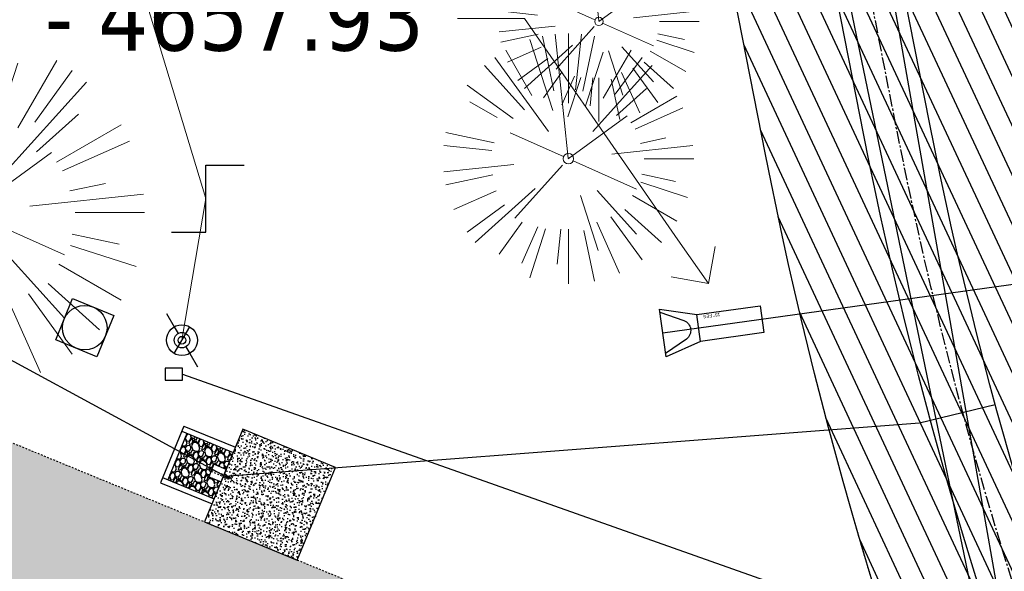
# Model space of a CAD drawing. Header units: feet. Extents: x 1134296 to 1140710, y 647902 to 649877.
# Tile 10 of 66: x 1134524 to 1134583, y 648534 to 648567. Entities that reach past the tile are written whole.
import ezdxf
from ezdxf import colors
from ezdxf.entities.mleader import LeaderData, LeaderLine
from ezdxf.lldxf.tags import DXFTag
from ezdxf.math import Vec2, Vec3

# ---------------------------------------------------------------- set-up
doc = ezdxf.new("R2010")
doc.units = ezdxf.units.FT
doc.header["$MEASUREMENT"] = 0
for name, pattern in [('CENTER2', [1.125, 0.75, -0.125, 0.125, -0.125]), ('HIDDEN4', [0.095, 0.05, -0.045]), ('RAD', [0.13, 0.08, -0.05])]:
    doc.linetypes.add(name, pattern=pattern)
for name, color, linetype in [('-AGGREGATE', 8, 'Continuous'), ('-HARDWARE', 7, 'Continuous'), ('-TIMBER', 6, 'Continuous'), ('-WOOD', 5, 'Continuous'), ('C-PRKG-ASPH', 5, 'Continuous'), ('C-PRKG-GRVL', 8, 'Continuous'), ('C-ROAD-ASPHALT', 1, 'Continuous'), ('C-ROAD-CNTR', 1, 'CENTER2'), ('C-ROAD-GRVL', 1, 'RAD'), ('C-SWLK-CONC', 5, 'Continuous'), ('C-SWLK-CONC-PATT', 5, 'Continuous'), ('C-UTIL-ELEC-MEP', 7, 'UGE (.5x)'), ('C-UTIL-HYDRANT', 5, 'Continuous'), ('C-UTIL-STRM-PIPE', 210, 'Continuous'), ('C-UTIL-STRM-STRC', 210, 'Continuous'), ('C-UTIL-WATER-MEP', 7, 'WATER (.5x)'), ('G-TEXT-ST02', 2, 'Continuous'), ('G-XREF', 7, 'Continuous'), ('V-UTIL-WATR-STRC', 8, 'Continuous')]:
    doc.layers.add(name, color=color, linetype=linetype)
for name, color, linetype, lineweight in [('V-ANNO-TEXT', 8, 'Continuous', 13), ('V-SITE-VEGE', 8, 'Continuous', 18), ('V-UTIL-WATR-LINE', 8, 'WATER', 15)]:
    doc.layers.add(name, color=color, linetype=linetype, lineweight=lineweight)
doc.styles.add('SEI-Dim & Leader', font='tahoma.ttf')
doc.styles.get("Standard").update_dxf_attribs({"font": 'arial.ttf'})
tags = doc.linetypes.add('UGE (.5x)', pattern='A,0.75,-0.2,["UGE",Standard,S=0.08,R=0,X=-0.1,Y=-0.04],-0.2', length=1.15).pattern_tags.tags
tags[6] = DXFTag(74, 10)
tags = doc.linetypes.add('WATER', pattern='A,1.5,-0.2,["W",Standard,S=0.08,R=0,X=-0.1,Y=-0.04],-0.05', length=1.75).pattern_tags.tags
tags[6] = DXFTag(74, 10)
tags = doc.linetypes.add('WATER (.5x)', pattern='A,0.75,-0.2,["W",Standard,S=0.08,R=0,X=-0.1,Y=-0.04],-0.05', length=1).pattern_tags.tags
tags[6] = DXFTag(74, 10)

# ---------------------------------------------------------------- blocks, each defined once
blk = doc.blocks.new('V-UTIL-IRRI-Spigot')
for points in [[(-1, 1.732), (-0.5, 0.866)], [(-0.5, -0.866), (0.5, 0.866)], [(0.5, -0.866), (1, -1.732)]]:
    blk.add_lwpolyline(points)
for radius in [1, 0.5]:
    blk.add_circle((0, 0), radius)
blk = doc.blocks.new('*U844', base_point=(1134533.417, 648547.604))
at = {"xscale": 0.9237604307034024, "yscale": 0.9237604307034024, "zscale": 0.9237604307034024}
blk.add_blockref('V-UTIL-IRRI-Spigot', (1134533.417, 648547.604), dxfattribs=at)
blk = doc.blocks.new('V-UTIL-WATR-Valve')
for p, q in [((0, 0.0484), (0.0556, 0.0484)), ((0, -0.0484), (0, 0.0484)), ((-0.0494, -0.0484), (0, -0.0484))]:
    blk.add_line(p, q)
blk = doc.blocks.new('*U845', base_point=(1134534.843, 648556.084))
at = {"xscale": 41.34403091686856, "yscale": 41.34403091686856, "zscale": 41.34403091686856}
blk.add_blockref('V-UTIL-WATR-Valve', (1134534.843, 648556.084), dxfattribs=at)
blk = doc.blocks.new('V-SITE-VEGE-Coniferious Tree 2')
at = {"color": 0, "linetype": 'ByBlock'}
for p, q in [((-0.0575, 0.2704), (-0.104, 0.4891)), ((-0.0003, 0.0026), (-0.0523, 0.4973)), ((0, 0.2219), (0, 0.5)), ((0.0289, 0.2753), (0.0522, 0.4973)), ((0.0572, 0.2693), (0.1039, 0.4891)), ((-0.0626, 0.1926), (-0.1545, 0.4755)), ((-0.146, 0.2528), (-0.25, 0.433)), ((0.0685, 0.211), (0.1382, 0.4256)), ((0.1391, 0.2411), (0.25, 0.433)), ((-0.0791, 0.1089), (-0.2939, 0.4045)), ((0.1869, 0.2573), (0.2939, 0.4045)), ((-0.1757, 0.1951), (-0.3346, 0.3716)), ((0.0978, 0.1086), (0.3345, 0.3716)), ((-0.2201, 0.1599), (-0.4046, 0.2939)), ((0.192, 0.1729), (0.3116, 0.2806)), ((-0.2844, 0.1642), (-0.3931, 0.227)), ((0.2488, 0.1436), (0.433, 0.25)), ((0.2659, 0.1184), (0.4568, 0.2034)), ((-0.0009, -0.0007), (0.235, 0.1707)), ((-0.2961, 0.0629), (-0.4891, 0.1039)), ((-0.0199, 0.0089), (-0.2319, 0.1032)), ((0.2873, 0.0611), (0.3885, 0.0826)), ((-0.306, 0.0322), (-0.4973, 0.0523)), ((0.1731, 0.0182), (0.4972, 0.0523)), ((0.3025, 0), (0.5, 0)), ((-0.2183, -0.0229), (-0.4973, -0.0523)), ((-0.023, -0.0255), (-0.2138, -0.2374)), ((0.0185, -0.0083), (0.272, -0.1211)), ((-0.3022, -0.0642), (-0.4891, -0.1039)), ((0.2936, -0.0624), (0.4274, -0.0908)), ((0.2891, -0.094), (0.4755, -0.1545)), ((-0.2881, -0.1283), (-0.4568, -0.2034)), ((-0.132, -0.1189), (-0.3716, -0.3346)), ((0.1144, -0.1271), (0.2718, -0.3019)), ((0.0478, -0.1473), (0.1192, -0.3671)), ((0.2555, -0.1475), (0.433, -0.25)), ((-0.2545, -0.1849), (-0.4046, -0.2939)), ((0.2254, -0.2029), (0.3716, -0.3346)), ((0.1689, -0.2325), (0.2939, -0.4045)), ((-0.1843, -0.2536), (-0.2767, -0.3808)), ((-0.1214, -0.2725), (-0.1856, -0.4168)), ((-0.091, -0.2799), (-0.1545, -0.4755)), ((0.1131, -0.2541), (0.2033, -0.4568)), ((-0.0297, -0.2818), (-0.0443, -0.4216)), ((0, -0.2818), (0, -0.5)), ((0.061, -0.2873), (0.1039, -0.4891))]:
    blk.add_line(p, q, dxfattribs=at)
blk.add_circle((0, 0), 0.0208)
blk = doc.blocks.new('*U896', base_point=(1134533.417, 648547.604))
at = {"xscale": 0.9237604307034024, "yscale": 0.9237604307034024, "zscale": 0.9237604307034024}
blk.add_blockref('V-UTIL-IRRI-Spigot', (1134533.417, 648547.604), dxfattribs=at)
blk = doc.blocks.new('*U897', base_point=(1134534.843, 648556.084))
at = {"xscale": 41.34403091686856, "yscale": 41.34403091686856, "zscale": 41.34403091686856}
blk.add_blockref('V-UTIL-WATR-Valve', (1134534.843, 648556.084), dxfattribs=at)
blk = doc.blocks.new('_Open90')
at = {"color": 0, "linetype": 'ByBlock', "lineweight": -2}
for p, q in [((-0.5, 0.5), (0, 0)), ((0, 0), (-1, 0)), ((0, 0), (-0.5, -0.5))]:
    blk.add_line(p, q, dxfattribs=at)
blk = doc.blocks.new('*U1380')
at = {"flags": 128}
blk.add_lwpolyline([(2.261, -0.506), (0.198, -1.424), (-0.198, 1.424), (2.037, 1.104)], dxfattribs=at)
blk.add_lwpolyline([(-0.172, 1.238), (1.257, 0.736, -0.609257), (1.41, -0.365), (0.172, -1.238)], format="xyb", dxfattribs=at)
blk.add_lwpolyline([(5.831, 1.631), (6.055, 0.022), (2.261, -0.506), (2.037, 1.104)], close=True, dxfattribs=at)
at = {"layer": 'Defpoints'}
blk.add_text('15" FES', height=0.2, rotation=187.89099, dxfattribs=at).set_placement((3.421, 1.21))
blk = doc.blocks.new('HYDRANT & PAD')
at = {"layer": '-AGGREGATE'}
h = blk.add_hatch(dxfattribs=at)
h.set_pattern_fill('GRAVEL', color=256, scale=10)
h.paths.add_polyline_path([(18, 72), (18, 108), (-18, 108), (-18, 72), (-4.81, 72), (-4.81, 81.61), (4.81, 81.61), (4.81, 72)])
at = {"layer": 'C-SWLK-CONC-PATT'}
h = blk.add_hatch(dxfattribs=at)
h.set_pattern_fill('AR-CONC', color=256)
h.set_pattern_definition([(50, (-9267.939, -358120.348), (7.17260183, -0.62752135), [0.75, -8.25]), (355, (-9267.939, -358120.348), (-1.38751334, 7.52192134), [0.6, -6.6]), (100.4514445, (-9267.341, -358120.4), (5.78508847, 6.89439991), [0.63740192, -7.01142112]), (46.1842, (-9267.939, -358118.348), (10.6724133, -1.6551928), [1.125, -12.375]), (96.6356355, (-9267.05, -358118.486), (9.34661946, 9.741186), [0.95610342, -10.5171376]), (351.184164, (-9267.939, -358118.348), (9.34661945, 9.741186), [0.9, -9.9]), (21, (-9266.939, -358118.848), (5.96907052, -4.02618891), [0.75, -8.25]), (326, (-9266.939, -358118.848), (2.43315332, 7.25150045), [0.6, -6.6]), (71.4514447, (-9266.4415, -358119.1835), (8.40222377, 3.22531153), [0.6374019, -7.01142112]), (37.5, (-9267.939, -358120.348), (0.121598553, 3.328938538), [0, -6.52, 0, -6.7, 0, -6.625]), (7.5, (-9267.939, -358120.348), (2.630695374, 3.94411712), [0, -3.82, 0, -6.37, 0, -2.525]), (327.5, (-9270.169, -358120.348), (5.338224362, -0.225548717), [0, -2.5, 0, -7.8, 0, -10.35]), (317.5, (-9271.169, -358120.348), (5.831861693, 1.001049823), [0, -3.25, 0, -5.18, 0, -7.35])])
h.paths.add_polyline_path([(36, 72), (-0.5, 72), (-1.8, 72), (-5.84, 72), (-36, 72), (-36, 0), (36, 0)])
at = {"layer": '-HARDWARE'}
for p, q in [((-0.13, 68.23), (-0.22, 71.2)), ((-0.22, 71.2), (0.32, 71.2)), ((0.32, 71.2), (0.24, 68.22)), ((-0.93, 70.22), (-0.89, 69.51)), ((0.9, 70.22), (0.86, 69.51))]:
    blk.add_line(p, q, dxfattribs=at)
for points in [[(0.8, 81.98), (-0.85, 81.98)], [(-0.77, 82.58), (-0.77, 81.98)], [(-0.57, 81.61), (-0.57, 81.98)], [(0.57, 81.61), (0.57, 81.98)], [(0.73, 82.58), (0.73, 81.98)]]:
    blk.add_lwpolyline(points, dxfattribs=at)
at = {"layer": '-HARDWARE', "linetype": 'HIDDEN4'}
for points in [[(-0.57, 81.61), (-0.57, 72.06)], [(0.57, 81.61), (0.57, 72.04)]]:
    blk.add_lwpolyline(points, dxfattribs=at)
at = {"layer": '-HARDWARE'}
blk.add_lwpolyline([(0.86, 69.51), (0.8, 68.56, 0.013614), (0.8, 68.55), (0.8, 68.08, -0.014895), (0.8, 68.06), (0.78, 67.72, -0.39687), (0.44, 67.39), (-0.47, 67.39, -0.39687), (-0.81, 67.72), (-0.84, 68.06, -0.014895), (-0.84, 68.08), (-0.84, 68.55, 0.013614), (-0.84, 68.56), (-0.89, 69.51)], format="xyb", dxfattribs=at)
for centre, radius, start, end in [((-0.02, 82.58), 0.794, 340.87176, 199.12824), ((-0.02, 82.58), 0.75, 0, 180), ((-0.02, 70.99), 1.2, 284.45577, 262.27799)]:
    blk.add_arc(centre, radius, start, end, dxfattribs=at)
at = {"layer": '-TIMBER', "flags": 128}
for points in [[(-22, 112), (-22, 72)], [(22, 112), (-22, 112)], [(-18, 112), (-18, 72)], [(18, 108), (-18, 108)], [(18, 112), (18, 72)], [(22, 112), (22, 72)]]:
    blk.add_lwpolyline(points, dxfattribs=at)
at = {"layer": '-WOOD'}
blk.add_lwpolyline([(4.81, 72), (4.81, 81.61), (-4.81, 81.61), (-4.81, 72)], close=True, dxfattribs=at)
at = {"layer": 'C-SWLK-CONC'}
blk.add_lwpolyline([(36, 0), (36, 72), (-36, 72), (-36, 0)], dxfattribs=at)
at = {"layer": 'C-SWLK-CONC', "linetype": 'Continuous'}
blk.add_lwpolyline([(-36, 0), (36, 0)], dxfattribs=at)
blk = doc.blocks.new('C_PBASE-PACTOLA_02403811')
at = {"layer": 'C-ROAD-ASPHALT'}
blk.add_lwpolyline([(1134641.754, 648097.237, -0.047459), (1134675.306, 648187.214, 0.35336), (1134666.802, 648223.939, -0.106181), (1134644.201, 648251.028), (1134637.908, 648263.005), (1134624.34, 648241.529), (1134586.209, 648314.105), (1134596.832, 648319.687, 0.414214), (1134601.034, 648333.19), (1134601.034, 648333.19, -0.272199), (1134605.1, 648418.243), (1134606.839, 648420.901, -0.102173), (1134622.245, 648436.384, 0.468797), (1134623.087, 648444.024, -0.039414), (1134613.59, 648455.575), (1134609.943, 648460.8, -0.104209), (1134568.347, 648558.72), (1134550.704, 648648.508, -0.01381), (1134546.057, 648676.178), (1134536.979, 648741.164, -0.094333), (1134542.659, 648856.217), (1134551.222, 648891.603, -0.010799), (1134557.395, 648914.899)], format="xyb", dxfattribs=at)
at = {"layer": 'C-ROAD-CNTR', "flags": 128}
blk.add_lwpolyline([(1134682.816, 648422.246), (1134669.22, 648425.846, -0.177469), (1134620.15, 648460.153), (1134616.503, 648465.379, -0.104209), (1134576.197, 648560.263), (1134558.554, 648650.051, -0.01381), (1134553.98, 648677.284), (1134544.902, 648742.27, -0.094333), (1134550.434, 648854.335), (1134558.998, 648889.721, -0.142864), (1134712.374, 649156.831), (1134786.199, 649227.811, -0.041643), (1134812.006, 649248.788), (1134833.031, 649263.149, -0.265468), (1134926.964, 649270.708), (1134949.26, 649260.248, -0.036701), (1135013.163, 649224.333), (1135075.322, 649183.127, -0.302523), (1135105.389, 649111.585), (1135099.688, 649081.888, -0.049273), (1135094.1, 649063.037), (1135036.845, 648922.396, -0.009219), (1135029.58, 648905.452), (1134962.364, 648756.335, -0.019155), (1134945.301, 648722.051), (1134909.792, 648657.066, -0.111237), (1134866.239, 648607.574), (1134762.181, 648532.091, 0.322945), (1134716.396, 648393.222), (1134719.721, 648382.706, -0.171424), (1134715.288, 648249.555), (1134707.164, 648228.784, -0.022723), (1134688.714, 648187.277, 0.05045), (1134653.344, 648094.128)], format="xyb", dxfattribs=at)
at = {"layer": 'C-ROAD-GRVL', "flags": 128}
blk.add_lwpolyline([(1134522.751, 648541.669), (1134571.534, 648521.599, 0.64242), (1134576.849, 648526.568, -0.010238), (1134573.702, 648536.653, 2.682821)], format="xyb", dxfattribs=at)
at = {"layer": 'C-UTIL-ELEC-MEP'}
for points in [[(1134561.576, 648486.487), (1134582.626, 648530.425), (1134557.768, 648671.669), (1134524.75, 648680.784)], [(1134561.586, 648486.463), (1134580.577, 648533.158), (1134561.52, 648625.075), (1134533.658, 648637.543)], [(1134533.459, 648545.575), (1134573.466, 648531.393), (1134561.576, 648486.487)]]:
    blk.add_lwpolyline(points, dxfattribs=at)
blk.add_lwpolyline([(1134533.459, 648545.932), (1134532.41, 648545.932), (1134532.41, 648545.218), (1134533.459, 648545.218)], close=True, dxfattribs=at)
at = {"layer": 'C-UTIL-STRM-PIPE', "flags": 128}
blk.add_lwpolyline([(1134562.198, 648548.04), (1134597.974, 648553.015)], dxfattribs=at)
at = {"layer": 'C-UTIL-WATER-MEP'}
for p, q in [((1134577.558, 648542.655), (1134582.098, 648543.752)), ((1134535.992, 648539.464), (1134577.558, 648542.655))]:
    blk.add_line(p, q, dxfattribs=at)
at = {"layer": 'C-UTIL-WATER-MEP', "flags": 128}
for points in [[(1134713.292, 648416.244), (1134669.732, 648427.78, -0.177469), (1134621.79, 648461.298), (1134618.143, 648466.524, -0.104209), (1134578.16, 648560.648), (1134560.517, 648650.437, -0.01381), (1134555.961, 648677.561), (1134546.883, 648742.547, -0.094333), (1134552.378, 648853.865), (1134560.941, 648889.251, -0.142864), (1134713.76, 649155.39), (1134787.585, 649226.369, -0.041643), (1134813.135, 649247.136), (1134834.159, 649261.497, -0.265468), (1134926.115, 649268.898), (1134948.411, 649258.438, -0.036701), (1135012.058, 649222.666), (1135074.217, 649181.46, -0.302523), (1135103.425, 649111.962), (1135097.723, 649082.265, -0.049273), (1135092.248, 649063.791), (1135034.992, 648923.15, -0.009219), (1135027.757, 648906.274), (1134960.541, 648757.157, -0.019155), (1134943.546, 648723.01), (1134908.037, 648658.025, -0.111237), (1134865.064, 648609.193), (1134761.007, 648533.71, 0.157468), (1134714.966, 648470.676, 0.157468)], [(1134709.846, 648413.019), (1134668.708, 648423.913, -0.177469), (1134618.51, 648459.009), (1134614.863, 648464.235, -0.104209), (1134574.235, 648559.877), (1134556.592, 648649.665, -0.01381), (1134551.999, 648677.008), (1134542.922, 648741.994, -0.094333), (1134548.49, 648854.806), (1134557.054, 648890.192, -0.088923), (1134635.562, 649068.473, -0.076785)]]:
    blk.add_lwpolyline(points, format="xyb", dxfattribs=at)
blk.add_lwpolyline([(1134535.989, 648539.464), (1134512.13, 648552.403)], dxfattribs=at)
at = {"layer": 'C-UTIL-WATER-MEP'}
blk.add_lwpolyline([(1134526.873, 648550.094), (1134529.34, 648549.08), (1134528.325, 648546.614), (1134525.859, 648547.628)], close=True, dxfattribs=at)
blk.add_circle((1134527.599, 648548.354), 1.333, dxfattribs=at)
at = {"layer": 'C-UTIL-HYDRANT', "xscale": 0.08333333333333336, "yscale": 0.08333333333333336, "zscale": 0.08333333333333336, "rotation": 67.63750187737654}
blk.add_blockref('HYDRANT & PAD', (1134541.464, 648537.214), dxfattribs=at)
at = {"layer": 'C-UTIL-STRM-STRC', "color": 221, "linetype": 'Continuous', "lineweight": -3}
blk.add_blockref('*U1380', (1134562.198, 648548.04, 4656.85), dxfattribs=at)
blk = doc.blocks.new('C_PHTCH-PACTOLA_02403811')
at = {"layer": 'C-PRKG-ASPH'}
h = blk.add_hatch(dxfattribs=at)
h.set_pattern_fill('ANSI31', color=256, scale=10, angle=70)
edge = h.paths.add_edge_path(flags=16)
edge.add_arc((1135093.567, 648760.357), 542, 143.57036, 153.26644, ccw=False)
edge.add_arc((1135093.567, 648760.357), 542, 133.87428, 143.57036, ccw=False)
edge.add_line((1134717.919, 649151.064), (1134791.744, 649222.044))
edge.add_arc((1134924.815, 649083.638), 192, 124.33581, 133.87428, ccw=False)
edge.add_line((1134816.519, 649242.182), (1134837.543, 649256.543))
edge.add_arc((1134886.615, 649184.703), 87, 64.8666, 124.33581, ccw=False)
edge.add_line((1134923.566, 649263.466), (1134945.863, 649253.006))
edge.add_arc((1134736.897, 648807.587), 492, 56.45912, 64.8666, ccw=False)
edge.add_line((1135008.743, 649217.665), (1135070.902, 649176.459))
edge.add_arc((1135036.645, 649124.783), 62, -10.86803, 56.45912, ccw=False)
edge.add_line((1135097.533, 649113.093), (1135091.831, 649083.396))
edge.add_arc((1135001.481, 649100.742), 92, 337.84863, 349.13197, ccw=False)
edge.add_line((1135086.691, 649066.053), (1135029.435, 648925.412))
edge.add_arc((1134573.749, 649110.923), 492, 335.73595, 337.84863, ccw=False)
edge.add_line((1135022.287, 648908.739), (1134970.106, 648792.978))
edge.add_line((1134970.106, 648792.978), (1134955.071, 648759.623))
edge.add_arc((1134506.533, 648961.806), 492, 331.34656, 335.73595, ccw=False)
edge.add_line((1134938.281, 648725.887), (1134902.771, 648660.902))
edge.add_arc((1134778.161, 648728.993), 142, 305.95733, 331.34656, ccw=False)
edge.add_line((1134861.541, 648614.05), (1134757.484, 648538.566))
edge.add_arc((1134835.579, 648430.909), 133, 125.95733, 166.41717)
edge.add_arc((1134672.278, 648470.364), 35, 244.10856, 346.41717, ccw=False)
edge.add_arc((1134691.462, 648509.913), 78.956, 214.90552, 244.11685, ccw=False)
edge.add_line((1134626.71, 648464.732), (1134623.063, 648469.958))
edge.add_arc((1134821.506, 648608.465), 242, 191.11676, 214.9138, ccw=False)
edge.add_line((1134584.047, 648561.805), (1134566.404, 648651.593))
edge.add_arc((1135049.172, 648746.455), 492, 187.95193, 191.11676, ccw=False)
edge.add_line((1134561.903, 648678.391), (1134552.825, 648743.377))
edge.add_arc((1134842.018, 648783.773), 292, 166.39612, 187.95193, ccw=False)
edge.add_line((1134558.21, 648852.454), (1134566.773, 648887.84))
edge.add_arc((1135093.567, 648760.357), 542, 158.04784, 166.39612, ccw=False)
edge.add_arc((1135093.567, 648760.357), 542, 153.26644, 158.04784, ccw=False)
edge = h.paths.add_edge_path()
edge.add_line((1134664.934, 648091.019), (1134641.754, 648097.237))
edge.add_arc((1135131.442, 647965.879), 507, 154.11549, 164.98406, ccw=False)
edge.add_arc((1135131.442, 647965.879), 507, 153.4315, 154.11549, ccw=False)
edge.add_arc((1134241.514, 648410.91), 488, 333.4315, 338.63837)
edge.add_line((1134695.988, 648233.155), (1134704.112, 648253.926))
edge.add_arc((1134529.028, 648322.406), 188, 338.63837, 377.19547)
edge.add_arc((1134651.306, 648360.247), 60, 17.19547, 74.97266)
edge.add_line((1134666.863, 648418.195), (1134661.501, 648419.806))
edge.add_arc((1134691.489, 648509.945), 94.997, 223.94188, 251.59807, ccw=False)
edge.add_arc((1134691.536, 648509.984), 95.058, 214.9166, 223.93932, ccw=False)
edge.add_line((1134613.59, 648455.575), (1134609.943, 648460.8))
edge.add_arc((1134821.506, 648608.465), 258, 191.11676, 214.9138, ccw=False)
edge.add_line((1134568.347, 648558.72), (1134550.704, 648648.508))
edge.add_arc((1135049.172, 648746.455), 508, 187.95193, 191.11676, ccw=False)
edge.add_line((1134546.057, 648676.178), (1134536.979, 648741.164))
edge.add_arc((1134842.018, 648783.773), 308, 166.39612, 187.95193, ccw=False)
edge.add_line((1134542.659, 648856.217), (1134551.222, 648891.603))
edge.add_arc((1135093.567, 648760.357), 558, 163.92132, 166.39612, ccw=False)
edge.add_arc((1134538.177, 648920.438), 20, 343.92132, 402.76994)
edge.add_line((1134552.859, 648934.019), (1134533.446, 648955.005))
edge.add_arc((1135093.567, 648760.357), 592.978, 146.018742, 160.837099, ccw=False)
edge.add_line((1134601.857, 649091.786), (1134616.583, 649064.034))
edge.add_arc((1134621, 649066.378), 5, 207.95158, 327.07409)
edge.add_arc((1135093.567, 648760.357), 558, 133.87428, 147.07409, ccw=False)
edge.add_line((1134706.83, 649162.598), (1134780.655, 649233.578))
edge.add_arc((1134924.815, 649083.638), 208, 124.33581, 133.87428, ccw=False)
edge.add_line((1134807.494, 649255.394), (1134828.519, 649269.755))
edge.add_arc((1134886.615, 649184.703), 103, 64.8666, 124.33581, ccw=False)
edge.add_line((1134930.362, 649277.951), (1134952.658, 649267.491))
edge.add_arc((1134736.897, 648807.587), 508, 56.45912, 64.8666, ccw=False)
edge.add_line((1135017.583, 649231.001), (1135079.742, 649189.795))
edge.add_arc((1135036.645, 649124.783), 78, -10.86803, 56.45912, ccw=False)
edge.add_line((1135113.246, 649110.076), (1135107.544, 649080.379))
edge.add_arc((1135001.481, 649100.742), 108, 337.84863, 349.13197, ccw=False)
edge.add_line((1135101.51, 649060.02), (1135044.254, 648919.379))
edge.add_arc((1134573.749, 649110.923), 508, 335.73595, 337.84863, ccw=False)
edge.add_line((1135036.873, 648902.164), (1134969.657, 648753.048))
edge.add_arc((1134506.533, 648961.806), 508, 331.34656, 335.73595, ccw=False)
edge.add_line((1134952.322, 648718.215), (1134916.812, 648653.23))
edge.add_arc((1134778.161, 648728.993), 158, 305.95733, 331.34656, ccw=False)
edge.add_line((1134870.936, 648601.099), (1134766.879, 648525.615))
edge.add_arc((1134835.579, 648430.909), 117, 125.95733, 162.26486)
edge.add_arc((1134752.714, 648457.411), 30, 162.26486, 196.80241)
edge.add_arc((1134835.579, 648430.909), 113, 170.92173, 197.54767)
edge.add_line((1134727.837, 648396.84), (1134731.163, 648386.324))
edge.add_arc((1134529.028, 648322.406), 212, 11.34008, 17.54767, ccw=False)
edge.add_arc((1134529.056, 648322.404), 211.973, -20.64909, 11.34215, ccw=False)
edge.add_arc((1134759.869, 648235.315), 34.724, 159.18719, 239.41356)
edge.add_line((1134742.2, 648205.423), (1134709.513, 648185.696))
edge.add_line((1134709.513, 648185.696), (1134698.996, 648181.007))
edge.add_arc((1135131.442, 647965.879), 483, 153.55118, 164.98406)
at = {"layer": 'C-PRKG-GRVL'}
h = blk.add_hatch(dxfattribs=at)
h.set_pattern_fill('AR-SAND', color=256)
h.set_pattern_definition([(37.5, (0, 0), (-0.0629933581, 1.926823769), [0, -1.52, 0, -1.7, 0, -1.625]), (7.5, (0, 0), (1.7697767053, 2.822146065), [0, -0.82, 0, -1.37, 0, -0.525]), (327.5, (-1.23, 0), (3.1141418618, 0.0056590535), [0, -0.5, 0, -1.8, 0, -2.35]), (317.5, (-1.23, 0), (3.0061266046, 0.877675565), [0, -0.25, 0, -1.18, 0, -1.35])])
edge = h.paths.add_edge_path()
edge.add_line((1134580.055, 648500.793), (1134516.648, 648526.879))
edge.add_line((1134516.648, 648526.879), (1134522.751, 648541.669))
edge.add_line((1134522.751, 648541.669), (1134571.534, 648521.599))
edge.add_arc((1134573.056, 648525.298), 4, 247.6375, 378.50756)
edge.add_arc((1134821.506, 648608.465), 258, 198.50756, 207.52676)
edge.add_arc((1134570.543, 648477.673), 25, 27.52676, 67.6375)
blk = doc.blocks.new('C_XBASE-PACTOLA_02403811')
at = {"layer": 'V-UTIL-WATR-LINE', "flags": 128}
blk.add_lwpolyline([(1134533.417, 648547.604), (1134534.843, 648556.084), (1134510.788, 648635.474), (1134497.967, 648721.634), (1134522.21, 648792.11)], dxfattribs=at)
at = {"layer": 'V-SITE-VEGE', "xscale": 11.99985504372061, "yscale": 11.99985504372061, "zscale": 11.99985504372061, "rotation": 8.537736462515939e-07}
blk.add_blockref('V-SITE-VEGE-Coniferious Tree 2', (1134558.375, 648566.693), dxfattribs=at)
at = {"layer": 'V-SITE-VEGE'}
for p, xscale, yscale, zscale in [((1134520.681, 648555.258), 20.99974632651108, 20.99974632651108, 20.99974632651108), ((1134556.549, 648558.475), 14.99981880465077, 14.99981880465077, 14.99981880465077)]:
    blk.add_blockref('V-SITE-VEGE-Coniferious Tree 2', p, dxfattribs=dict(at, xscale=xscale, yscale=yscale, zscale=zscale))
at = {"layer": 'V-UTIL-WATR-STRC'}
for name, p in [('*U845', (1134534.843, 648556.084)), ('*U897', (1134534.843, 648556.084)), ('*U844', (1134533.417, 648547.604)), ('*U896', (1134533.417, 648547.604))]:
    blk.add_blockref(name, p, dxfattribs=at)
for name, p, xscale, yscale, zscale in [('V-UTIL-WATR-Valve', (1134534.843, 648556.084), 41.34403091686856, 41.34403091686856, 41.34403091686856), ('V-UTIL-IRRI-Spigot', (1134533.417, 648547.604), 0.4618802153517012, 0.4618802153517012, 0.4618802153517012)]:
    blk.add_blockref(name, p, dxfattribs=dict(at, xscale=xscale, yscale=yscale, zscale=zscale))
at = {"layer": 'V-ANNO-TEXT'}
ml = blk.add_multileader_mtext('Standard', dxfattribs=at)
ml.set_content('Inv. - 4657.93', color=256, style='SEI-Dim & Leader')
ml.set_leader_properties(color=256, linetype='ByLayer', lineweight=-1)
ml.set_arrow_properties(name='OPEN90')
ml.build(insert=Vec2(0, 0))
ml.multileader.update_dxf_attribs({"text_left_attachment_type": 2, "text_right_attachment_type": 2, "dogleg_length": 0.1, "arrow_head_size": 3.2, "scale": 40})
ctx = ml.context
ctx.base_point, ctx.scale, ctx.arrow_head_size, ctx.plane_origin = Vec3(1134511.826, 648566.866, -4640.118), 40, 3.2, Vec3(1134564.928, 648550.992, -4640.118)
ctx.left_attachment, ctx.right_attachment, ctx.text_align_type = 2, 2, 2
notes = []
notes.append((ctx, [(0, (1, 1, 0), (1134553.914, 648566.866, -4640.118), (-1, 0), 4, [(0, [(1134564.928, 648550.992, -4640.118)], 0, [])])]))
ctx.mtext.insert, ctx.mtext.alignment, ctx.mtext.flow_direction = Vec3(1134547.914, 648568.949, -4640.118), 3, 5
for ctx, leaders in notes:
    for number, flags, end, landing, length, lines in leaders:
        leader = LeaderData()
        leader.index, (leader.has_last_leader_line, leader.has_dogleg_vector, leader.attachment_direction) = number, flags
        leader.last_leader_point, leader.dogleg_vector, leader.dogleg_length = Vec3(end), Vec3(landing), length
        for number, points, colour, breaks in lines:
            line = LeaderLine()
            line.index, line.vertices, line.color, line.breaks = number, Vec3.list(points), colors.encode_raw_color(colour), breaks
            leader.lines.append(line)
        ctx.leaders.append(leader)

msp = doc.modelspace()

# ---------------------------------------------------------------- block references
at = {"layer": 'G-TEXT-ST02'}
msp.add_blockref('C_PHTCH-PACTOLA_02403811', (0, 0), dxfattribs=at)

# ---------------------------------------------------------------- next in the draw order: block references
at = {"layer": 'G-XREF'}
msp.add_blockref('C_XBASE-PACTOLA_02403811', (0, 0), dxfattribs=at)

# ---------------------------------------------------------------- next in the draw order: block references
msp.add_blockref('C_PBASE-PACTOLA_02403811', (0, 0), dxfattribs=at)

doc.saveas('drawing.dxf')
